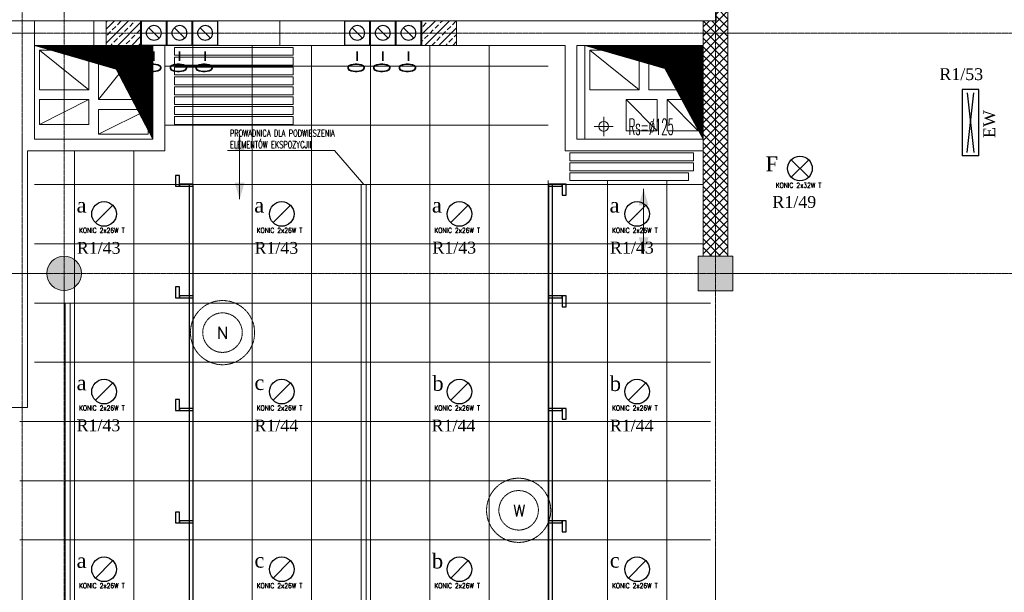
# Model space of a CAD drawing. Header units: centimetres. Extents: x 88729 to 133553, y -16225 to 14174.
# Tile 65 of 231: x 89573 to 90571, y -7633 to -7053. Entities that reach past the tile are written whole.
import ezdxf
from ezdxf.enums import TextEntityAlignment as Align

# ---------------------------------------------------------------- set-up
doc = ezdxf.new("R2010")
doc.units = ezdxf.units.CM
for name, pattern in [('CENTER2', [1.125, 0.75, -0.125, 0.125, -0.125]), ('DOGSL_2', [0.75, 0.5, -0.25]), ('HIDDEN', [0.375, 0.25, -0.125])]:
    doc.linetypes.add(name, pattern=pattern)
for name, color, linetype, lineweight in [('-A-v_wentylacja_nawiew', 1, 'Continuous', 30), ('A-SLUSARKA', 252, 'Continuous', 13), ('B-IWE-KS', 252, 'Continuous', 20), ('E_Istn_pozostaje', 132, 'Continuous', 25), ('rz_zelbet', 252, 'Continuous', 20), ('w-naw-przeryw', 252, 'DOGSL_2', 9), ('w-nawiew-przeryw', 252, 'HIDDEN', 18), ('w-wyw-przeryw', 252, 'DOGSL_2', 9), ('w-wywiew-przeryw', 252, 'HIDDEN', 18)]:
    doc.layers.add(name, color=color, linetype=linetype, lineweight=lineweight)
for name, color, linetype in [('A-OS', 252, 'CENTER2'), ('A-rdzenie zelbetowe', 252, 'Continuous'), ('A-SCIANY', 252, 'Continuous'), ('A-SUFITY', 252, 'Continuous'), ('A-WID', 252, 'Continuous'), ('B-IWE', 252, 'Continuous'), ('B-IWE-KAN', 252, 'Continuous'), ('E_Istn', 170, 'Continuous'), ('E_opisy siły', 5, 'Continuous'), ('E_oswietlenie-opis2', 1, 'Continuous'), ('E_PODKLAD', 7, 'Continuous'), ('E_siła', 5, 'Continuous'), ('klinkier', 252, 'Continuous'), ('mat', 252, 'Continuous'), ('przebicia', 252, 'Continuous'), ('przebicia w scianach', 252, 'HIDDEN'), ('R-MET-IWE', 252, 'Continuous'), ('RLX_L_9242650+6100', 3, 'Continuous'), ('rz_wentylacja', 252, 'Continuous')]:
    doc.layers.add(name, color=color, linetype=linetype)
doc.styles.add('MM_050', font='romans.shx', dxfattribs={"width": 0.8, "height": 16})
doc.styles.add('old', font='BOOKOS.TTF')
doc.styles.add('ROMANS', font='ROMANS.SHX', dxfattribs={"width": 0.6})
doc.styles.get("Standard").update_dxf_attribs({"font": 'txt.shx'})
pattern_1 = [(45, (-34168.379, 15027.049), (-7.0710678, 7.0710678), []), (45, (-34161.308, 15027.049), (-7.0710678, 7.0710678), [5, -2.5])]

# ---------------------------------------------------------------- blocks, each defined once
blk = doc.blocks.new('RLX_9242650+61001')
at = {"ltscale": 0.1}
for p, q in [((-8.84, -8.84), (8.84, 8.84)), ((-0.25, 0), (0, 0)), ((0, -0.25), (0, 0.25)), ((0, 0), (0.25, 0))]:
    blk.add_line(p, q, dxfattribs=at)
blk.add_circle((0, 0), 12.5, dxfattribs=at)
at = {"ltscale": 0.1, "insert": (-25.46, -14.17), "char_height": 5, "width": 53.84, "attachment_point": 1, "style": 'MM_050'}
blk.add_mtext('KONIC 2x26W T', dxfattribs=at)
at = {"ltscale": 0.1, "flags": 9}
blk.add_attdef('RLXLUM', (0, 0), '', height=0.1, dxfattribs=at)
blk = doc.blocks.new('E_opis siły')
at = {"layer": 'E_siła', "linetype": 'Continuous', "ltscale": 0.5, "style": 'old', "flags": 4}
blk.add_attdef('OBWÓD', (0, 0), '', height=12, dxfattribs=at)
blk = doc.blocks.new('E_piktogramowa ex')
at = {"linetype": 'Continuous', "ltscale": 0.5}
for p, q in [((33.5, 8.43), (-33.5, 8.43)), ((-33.5, -8.23), (-33.5, 8.43)), ((30.11, 3.33), (-30.11, -3.33)), ((-30.11, 3.33), (30.11, -3.33)), ((33.5, -8.23), (33.5, 8.43)), ((-33.5, -8.23), (33.5, -8.23))]:
    blk.add_line(p, q, dxfattribs=at)
at = {"linetype": 'Continuous', "ltscale": 0.5, "style": 'old', "flags": 4}
for tag, p in [('ROZDZ.', (-79.2, -25.58)), ('AWARYJNA', (17.54, -24.96))]:
    blk.add_attdef(tag, p, '', height=12, dxfattribs=at)
blk = doc.blocks.new('IWE-KS')
at = {"layer": 'B-IWE-KS'}
for p, q in [((9.75, 0), (-9.75, 0)), ((0, -9.75), (0, 9.75))]:
    blk.add_line(p, q, dxfattribs=at)
blk.add_circle((0, 0), 5, dxfattribs=at)
at = {"layer": 'R-MET-IWE', "oblique": -180, "text_generation_flag": 6, "width": 0.464286}
blk.add_attdef('NR', text='', height=14.07, rotation=180, dxfattribs=at).set_placement((19.95, -0.12), align=Align.MIDDLE)
blk = doc.blocks.new('IWE0W')
at = {"layer": 'B-IWE-KAN'}
blk.add_lwpolyline([(0.854, 0.854, -1), (0.146, 0.146), (0.854, 0.854, 1), (0.146, 0.146)], format="xyb", dxfattribs=at)
blk = doc.blocks.new('IWE0W011')
at = {"layer": 'B-IWE'}
blk.add_lwpolyline([(0, 0), (25, 0), (25, 25), (0, 25), (0, 0)], dxfattribs=at)
at = {"xscale": 15, "yscale": 15, "zscale": 15}
blk.add_blockref('IWE0W', (5, 5), dxfattribs=at)
at = {"layer": 'R-MET-IWE', "width": 0.75}
blk.add_attdef('NR', text='', height=9.5, dxfattribs=at).set_placement((12.5, 37), align=Align.MIDDLE)
blk = doc.blocks.new('A$Ce817dbbb')
at = {"layer": 'klinkier', "lineweight": 9, "ltscale": 0.1}
h = blk.add_hatch(dxfattribs=at)
h.set_pattern_fill('ANSI37', color=252, scale=50, style=0)
h.set_pattern_definition([(45, (-34168.379, 15027.049), (-4.4194174, 4.4194174), []), (135, (-34168.379, 15027.049), (-4.4194174, -4.4194174), [])])
h.paths.add_polyline_path([(-1110.9, -17339.02), (-1122.9, -17339.02), (-1122.9, -17411.01), (-1110.9, -17411.01)])
h.paths.add_polyline_path([(-1110.9, -17411.01), (-1122.9, -17411.01), (-1122.9, -17519.02), (-1123.4, -17519.02), (-1123.4, -17531.52), (-1110.9, -17531.52)])
h.paths.add_polyline_path([(-1123.4, -17757.52), (-1110.9, -17757.52), (-1110.9, -17531.52), (-1123.4, -17531.52)])
h.paths.add_polyline_path([(-1123.4, -17531.52), (-1123.4, -17519.02), (-1135.9, -17519.02), (-1135.9, -17531.52)])
h.paths.add_polyline_path([(-1135.9, -17544.02), (-1135.9, -17639.02), (-1135.9, -17651.02), (-1135.9, -17757.52), (-1123.4, -17757.52), (-1123.4, -17531.52), (-1135.9, -17531.52)])
at = {"layer": 'przebicia', "lineweight": 9, "ltscale": 0.1}
h = blk.add_hatch(dxfattribs=at)
h.set_pattern_fill('ANSI31', color=252, angle=180, style=0)
h.set_pattern_definition([(225, (30661.58623, -50210.08298), (0.08838834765, -0.08838834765), [])])
h.paths.add_polyline_path([(-1693.4, -17544.02), (-1723.4, -17544.02), (-1723.4, -17559.02), (-1698.4, -17559.02), (-1698.4, -17584.02), (-1722.28, -17584.02), (-1717.03, -17594.02), (-1698.4, -17594.02), (-1698.4, -17629.5), (-1693.4, -17639.02)])
h.paths.add_polyline_path([(-1698.4, -17629.5), (-1698.4, -17594.02), (-1717.03, -17594.02)], flags=17)
h.paths.add_polyline_path([(-1723.4, -17571.52), (-1723.4, -17581.89), (-1722.28, -17584.02), (-1698.4, -17584.02), (-1698.4, -17559.02)], flags=17)
h.paths.add_polyline_path([(-1723.4, -17559.02), (-1723.4, -17571.52), (-1698.4, -17559.02)], flags=16)
h.paths.add_polyline_path([(-1730.6, -17568.18), (-1727.71, -17573.68), (-1723.4, -17571.52), (-1723.4, -17559.02), (-1748.4, -17559.02), (-1748.4, -17562.99)])
h.paths.add_polyline_path([(-1723.4, -17571.52), (-1727.71, -17573.68), (-1723.4, -17581.89)])
h.paths.add_polyline_path([(-1723.4, -17559.02), (-1723.4, -17544.02), (-1813.4, -17544.02), (-1796.26, -17549.02), (-1758.4, -17549.02), (-1758.4, -17560.07), (-1748.4, -17562.99), (-1748.4, -17559.02)])
h.paths.add_polyline_path([(-1772.35, -17556), (-1758.4, -17560.07), (-1758.4, -17549.02)], flags=17)
h.paths.add_polyline_path([(-1796.26, -17549.02), (-1772.35, -17556), (-1758.4, -17549.02)], flags=17)
h = blk.add_hatch(dxfattribs=at)
h.set_pattern_fill('ANSI31', color=252, style=0)
h.set_pattern_definition([(45, (-34168.37869, 15027.04916), (-0.08838834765, 0.08838834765), [])])
h.paths.add_polyline_path([(-1200.9, -17559.91), (-1200.9, -17549.02), (-1238.59, -17549.02)], flags=17)
h.paths.add_polyline_path([(-1255.9, -17544.02), (-1238.59, -17549.02), (-1200.9, -17549.02), (-1200.9, -17559.91), (-1190.9, -17562.8), (-1190.9, -17549.02), (-1140.9, -17549.02), (-1140.9, -17589.02), (-1163.05, -17589.02), (-1157.62, -17599.02), (-1140.9, -17599.02), (-1140.9, -17629.81), (-1135.9, -17639.02), (-1135.9, -17544.02)])
h.paths.add_polyline_path([(-1174.76, -17567.46), (-1163.05, -17589.02), (-1140.9, -17589.02), (-1190.9, -17549.02), (-1190.9, -17562.8)], flags=17)
h.paths.add_polyline_path([(-1140.9, -17589.02), (-1140.9, -17549.02), (-1190.9, -17549.02)], flags=16)
h.paths.add_polyline_path([(-1157.62, -17599.02), (-1140.9, -17629.81), (-1140.9, -17599.02)], flags=17)
at = {"layer": 'rz_zelbet', "lineweight": 9, "ltscale": 0.1}
h = blk.add_hatch(dxfattribs=at)
h.set_pattern_fill('ANSI33', color=252, scale=40, style=0)
h.set_pattern_definition(pattern_1)
h.paths.add_polyline_path([(-2060.9, -17519.02), (-2025.9, -17519.02), (-2025.9, -17544.02), (-2060.9, -17544.02)])
h.paths.add_polyline_path([(-1740.9, -17519.02), (-1705.9, -17519.02), (-1705.9, -17544.02), (-1740.9, -17544.02)])
h.paths.add_polyline_path([(-1420.9, -17519.02), (-1385.9, -17519.02), (-1385.9, -17544.02), (-1420.9, -17544.02)])
h = blk.add_hatch(dxfattribs=at)
h.set_pattern_fill('ANSI33', color=252, scale=40, style=0)
h.set_pattern_definition(pattern_1)
edge = h.paths.add_edge_path()
edge.add_arc((-1783.4, -17775.02), 17.5, 0, 360)
edge = h.paths.add_edge_path()
edge.add_arc((-1783.4, -18285.02), 17.5, 0, 360)
edge = h.paths.add_edge_path()
edge.add_arc((-1783.4, -18795.02), 17.5, 0, 360)
h = blk.add_hatch(dxfattribs=at)
h.set_pattern_fill('ANSI33', color=252, scale=40, style=0)
h.set_pattern_definition(pattern_1)
h.paths.add_polyline_path([(-1140.9, -18267.52), (-1105.9, -18267.52), (-1105.9, -18302.52), (-1140.9, -18302.52)])
h.paths.add_polyline_path([(-1140.9, -18777.52), (-1105.9, -18777.52), (-1105.9, -18812.52), (-1140.9, -18812.52)])
h.paths.add_polyline_path([(-1140.9, -17757.52), (-1105.9, -17757.52), (-1105.9, -17792.52), (-1140.9, -17792.52)])
at = {"layer": '-A-v_wentylacja_nawiew', "color": 8, "lineweight": 0}
blk.add_lwpolyline([(-1617.72, -17650.42), (-1509.38, -17650.42), (-1479.9, -17685.02)], dxfattribs=at)
at = {"layer": 'A-OS', "color": 252, "lineweight": 9, "ltscale": 2}
for p, q in [((-1825.9, -16367.78), (-1825.9, -20253.78)), ((-1123.4, -16367.78), (-1123.4, -20253.78)), ((-1783.4, -16389.57), (-1783.4, -20214.8)), ((-2608.23, -17531.52), (3323.95, -17531.52)), ((-2608.23, -17775.02), (3323.95, -17775.02))]:
    blk.add_line(p, q, dxfattribs=at)
at = {"layer": 'A-rdzenie zelbetowe', "color": 252, "lineweight": 9, "ltscale": 0.1}
for points in [[(-1740.9, -17519.02), (-1705.9, -17519.02), (-1705.9, -17544.02), (-1740.9, -17544.02)], [(-1420.9, -17519.02), (-1385.9, -17519.02), (-1385.9, -17544.02), (-1420.9, -17544.02)], [(-1140.9, -17757.52), (-1105.9, -17757.52), (-1105.9, -17792.52), (-1140.9, -17792.52)]]:
    blk.add_lwpolyline(points, close=True, dxfattribs=at)
at = {"layer": 'A-SCIANY', "color": 252, "lineweight": 9, "ltscale": 3}
for p, q in [((-1110.9, -17339.02), (-1110.9, -17757.52)), ((-1813.4, -17544.02), (-1693.4, -17544.02)), ((-1813.4, -17639.02), (-1813.4, -17544.02)), ((-1681.4, -17544.02), (-1275.9, -17544.02)), ((-1275.9, -17651.02), (-1275.9, -17544.02)), ((-1263.9, -17639.02), (-1263.9, -17544.02)), ((-1263.9, -17544.02), (-1135.9, -17544.02)), ((-1135.9, -17639.02), (-1135.9, -17544.02)), ((-1135.9, -17639.02), (-1135.9, -17544.02)), ((-1263.9, -17639.02), (-1135.9, -17639.02)), ((-1820.4, -17911.02), (-1820.4, -17651.02)), ((-1275.9, -17651.02), (-1135.9, -17651.02)), ((-1135.9, -17757.52), (-1135.9, -17651.02)), ((-1828.4, -17911.02), (-1820.4, -17911.02))]:
    blk.add_line(p, q, dxfattribs=at)
for points in [[(-1681.4, -17544.02), (-1681.4, -17651.02), (-1820.4, -17651.02)], [(-1693.4, -17544.02), (-1693.4, -17639.02), (-1813.4, -17639.02)], [(-1110.9, -17757.52), (-1105.9, -17757.52), (-1105.9, -17792.52), (-1140.9, -17792.52), (-1140.9, -17757.52), (-1135.9, -17757.52)]]:
    blk.add_lwpolyline(points, dxfattribs=at)
blk.add_circle((-1783.4, -17775.02), 17.5, dxfattribs=at)
at = {"layer": 'A-SLUSARKA', "color": 252, "lineweight": 9}
blk.add_line((-1838.4, -17911.02), (-1828.4, -17911.02), dxfattribs=at)
at = {"layer": 'A-SUFITY', "color": 252, "lineweight": 9, "ltscale": 0.1}
for p, q in [((-1652.9, -17544.02), (-1652.9, -18872.52)), ((-1592.9, -17544.02), (-1592.9, -18872.52)), ((-1532.9, -17544.02), (-1532.9, -18872.52)), ((-1472.9, -17544.02), (-1472.9, -18872.52)), ((-1412.9, -17544.02), (-1412.9, -18872.52)), ((-1352.9, -17544.02), (-1352.9, -18872.52)), ((-1292.9, -17565.02), (-1681.4, -17565.02)), ((-1292.9, -17625.02), (-1681.4, -17625.02)), ((-1772.9, -17651.02), (-1772.9, -18872.52)), ((-1712.9, -17651.02), (-1712.9, -18872.52)), ((-1135.9, -17685.02), (-1813.4, -17685.02)), ((-1292.9, -17681.02), (-1292.9, -18842.52)), ((-1232.9, -17681.02), (-1232.9, -18842.52)), ((-1172.9, -17681.02), (-1172.9, -18842.52)), ((-1135.9, -17745.02), (-1813.4, -17745.02)), ((-1128.4, -17805.02), (-1813.4, -17805.02)), ((-1128.4, -17865.02), (-1813.4, -17865.02)), ((-1128.4, -17865.02), (-1813.4, -17865.02)), ((-1128.4, -17925.02), (-1828.4, -17925.02)), ((-1128.4, -17985.02), (-1828.4, -17985.02)), ((-1128.4, -18045.02), (-1828.4, -18045.02))]:
    blk.add_line(p, q, dxfattribs=at)
at = {"layer": 'A-SUFITY', "lineweight": 0, "ltscale": 0.1}
blk.add_line((-1292.9, -17681.02), (-1292.9, -18842.52), dxfattribs=at)
at = {"layer": 'A-SUFITY', "color": 252, "lineweight": 9, "ltscale": 0.1}
for points in [[(-1479.9, -18705.02), (-1477.4, -18705.02), (-1477.4, -17685.02), (-1482.4, -17685.02), (-1482.4, -18705.02), (-1479.9, -18705.02)], [(-1779.9, -18225.02), (-1777.4, -18225.02), (-1777.4, -17805.02), (-1782.4, -17805.02), (-1782.4, -18225.02), (-1779.9, -18225.02)]]:
    blk.add_lwpolyline(points, dxfattribs=at)
at = {"layer": 'A-WID', "color": 252, "lineweight": 9}
for p, q in [((-1255.9, -17639.02), (-1255.9, -17544.02)), ((-1808.4, -17549.02), (-1758.4, -17589.02)), ((-1748.4, -17599.02), (-1708.4, -17549.02)), ((-1250.9, -17549.02), (-1200.9, -17589.02)), ((-1190.9, -17549.02), (-1140.9, -17589.02)), ((-1758.4, -17599.02), (-1808.4, -17624.02)), ((-1213.9, -17599.02), (-1182.4, -17630.52)), ((-1172.4, -17599.02), (-1140.9, -17630.52)), ((-1698.4, -17609.02), (-1748.4, -17634.02))]:
    blk.add_line(p, q, dxfattribs=at)
for points in [[(-1671.4, -17554.02), (-1551.4, -17554.02), (-1551.4, -17546.02), (-1671.4, -17546.02)], [(-1808.4, -17589.02), (-1758.4, -17589.02), (-1758.4, -17549.02), (-1808.4, -17549.02)], [(-1708.4, -17599.02), (-1708.4, -17549.02), (-1748.4, -17549.02), (-1748.4, -17599.02)], [(-1671.4, -17564.02), (-1551.4, -17564.02), (-1551.4, -17556.02), (-1671.4, -17556.02)], [(-1250.9, -17589.02), (-1200.9, -17589.02), (-1200.9, -17549.02), (-1250.9, -17549.02)], [(-1190.9, -17589.02), (-1140.9, -17589.02), (-1140.9, -17549.02), (-1190.9, -17549.02)], [(-1671.4, -17574.02), (-1551.4, -17574.02), (-1551.4, -17566.02), (-1671.4, -17566.02)], [(-1671.4, -17584.02), (-1551.4, -17584.02), (-1551.4, -17576.02), (-1671.4, -17576.02)], [(-1671.4, -17594.02), (-1551.4, -17594.02), (-1551.4, -17586.02), (-1671.4, -17586.02)], [(-1671.4, -17604.02), (-1551.4, -17604.02), (-1551.4, -17596.02), (-1671.4, -17596.02)], [(-1758.4, -17599.02), (-1808.4, -17599.02), (-1808.4, -17624.02), (-1758.4, -17624.02)], [(-1671.4, -17614.02), (-1551.4, -17614.02), (-1551.4, -17606.02), (-1671.4, -17606.02)], [(-1213.9, -17599.02), (-1213.9, -17630.52), (-1182.4, -17630.52), (-1182.4, -17599.02)], [(-1172.4, -17599.02), (-1172.4, -17630.52), (-1140.9, -17630.52), (-1140.9, -17599.02)], [(-1698.4, -17609.02), (-1748.4, -17609.02), (-1748.4, -17634.02), (-1698.4, -17634.02)], [(-1671.4, -17624.02), (-1551.4, -17624.02), (-1551.4, -17616.02), (-1671.4, -17616.02)], [(-1270.9, -17661.02), (-1145.9, -17661.02), (-1145.9, -17653.02), (-1270.9, -17653.02)], [(-1270.9, -17671.02), (-1145.9, -17671.02), (-1145.9, -17663.02), (-1270.9, -17663.02)], [(-1270.9, -17681.02), (-1150.9, -17681.02), (-1150.9, -17673.02), (-1270.9, -17673.02)]]:
    blk.add_lwpolyline(points, close=True, dxfattribs=at)
for points in [[(-1605.59, -17634.09, 0, 0, 0), (-1605.59, -17634.09, 0, 10, 0), (-1605.59, -17650.84, 10, 10, 0)], [(-1605.59, -17699.97, 0, 0, 0), (-1605.59, -17699.97, 0, 10, 0), (-1605.59, -17683.22, 10, 10, 0)], [(-1196.23, -17689.33, 0, 0, 0), (-1196.23, -17689.33, 0, 10, 0), (-1196.23, -17706.08, 10, 10, 0)], [(-1196.23, -17755.21, 0, 0, 0), (-1196.23, -17755.21, 0, 10, 0), (-1196.23, -17738.47, 10, 10, 0)]]:
    blk.add_lwpolyline(points, format="xyseb", dxfattribs=at)
for points in [[(-1605.59, -17634.09), (-1605.59, -17699.97)], [(-1196.23, -17689.33), (-1196.23, -17755.21)]]:
    blk.add_lwpolyline(points, dxfattribs=at)
at = {"layer": 'mat', "color": 252, "lineweight": 9}
for q in [(-1122.9, -17339.02), (-2310.9, -17519.02)]:
    blk.add_line((-1122.9, -17519.02), q, dxfattribs=at)
at = {"layer": 'mat', "color": 252, "lineweight": 9, "ltscale": 0.1}
for p, q in [((-1135.9, -17544.02), (-1135.9, -17519.02)), ((-1135.9, -17651.02), (-1135.9, -17639.02))]:
    blk.add_line(p, q, dxfattribs=at)
at = {"layer": 'przebicia', "color": 252, "lineweight": 9, "ltscale": 0.1}
for points in [[(-1693.4, -17639.02), (-1730.6, -17568.18), (-1813.4, -17544.02)], [(-1255.9, -17544.02), (-1174.76, -17567.46), (-1135.9, -17639.02)]]:
    blk.add_lwpolyline(points, dxfattribs=at)
at = {"layer": 'przebicia w scianach', "color": 252, "lineweight": 9, "ltscale": 0.5}
for p, q in [((-1813.4, -17544.02), (-1813.4, -17519.02)), ((-1753.4, -17544.02), (-1753.4, -17519.02)), ((-1627.9, -17544.02), (-1627.9, -17519.02)), ((-1564.9, -17544.02), (-1564.9, -17519.02))]:
    blk.add_line(p, q, dxfattribs=at)
at = {"layer": 'w-nawiew-przeryw', "color": 252, "lineweight": 9, "ltscale": 0.7}
for radius in [32.5, 20]:
    blk.add_circle((-1622.9, -17835.02), radius, dxfattribs=at)
at = {"layer": 'w-wywiew-przeryw', "color": 252, "lineweight": 9, "ltscale": 0.7}
for radius in [32.5, 20]:
    blk.add_circle((-1322.9, -18015.02), radius, dxfattribs=at)
at = {"layer": 'R-MET-IWE', "color": 252, "lineweight": 9}
ref = blk.add_blockref('IWE-KS', (-1236.73, -17626.11), dxfattribs=dict(at, zscale=1.25))
ref.add_attrib('NR', 'Rs=%%c125', dxfattribs={"height": 16, "rotation": 180, "text_generation_flag": 6, "width": 0.464286}).set_placement((-1188.51, -17626.52), align=Align.MIDDLE)
at = {"layer": 'rz_wentylacja', "color": 252, "lineweight": 9}
ref = blk.add_blockref('IWE0W011', (-1704.9, -17519.02), dxfattribs=dict(at, xscale=-1, rotation=180))
ref.add_attrib('NR', '0-', (-1685.54, -17571.9), dxfattribs={"layer": 'R-MET-IWE', "height": 16, "rotation": 90, "width": 0.75})
ref = blk.add_blockref('IWE0W011', (-1678.9, -17519.02), dxfattribs=dict(at, xscale=-1, rotation=180))
ref.add_attrib('NR', '0-', (-1659.54, -17571.9), dxfattribs={"layer": 'R-MET-IWE', "height": 16, "rotation": 90, "width": 0.75})
ref = blk.add_blockref('IWE0W011', (-1652.9, -17519.02), dxfattribs=dict(at, xscale=-1, rotation=180))
ref.add_attrib('NR', '0-', (-1633.54, -17571.9), dxfattribs={"layer": 'R-MET-IWE', "height": 16, "rotation": 90, "width": 0.75})
ref = blk.add_blockref('IWE0W011', (-1498.9, -17519.02), dxfattribs=dict(at, xscale=-1, rotation=180))
ref.add_attrib('NR', '0-', (-1479.54, -17571.9), dxfattribs={"layer": 'R-MET-IWE', "height": 16, "rotation": 90, "width": 0.75})
ref = blk.add_blockref('IWE0W011', (-1472.9, -17519.02), dxfattribs=dict(at, xscale=-1, rotation=180))
ref.add_attrib('NR', '0-', (-1453.54, -17571.9), dxfattribs={"layer": 'R-MET-IWE', "height": 16, "rotation": 90, "width": 0.75})
ref = blk.add_blockref('IWE0W011', (-1446.9, -17519.02), dxfattribs=dict(at, xscale=-1, rotation=180))
ref.add_attrib('NR', '0-', (-1427.54, -17571.9), dxfattribs={"layer": 'R-MET-IWE', "height": 16, "rotation": 90, "width": 0.75})
at = {"layer": '-A-v_wentylacja_nawiew', "color": 8, "lineweight": 0, "insert": (-1615.41, -17629.47), "char_height": 7, "attachment_point": 1, "style": 'ROMANS'}
blk.add_mtext('PROWADNICA DLA PODWIESZENIA\\PELEMENTÓW EKSPOZYCJII', dxfattribs=at)
at = {"layer": 'R-MET-IWE', "color": 252, "lineweight": 9, "width": 0.75}
for tag, rotation, p in [('0-', 90, (-1139.05, -4143.61)), ('0-', 90, (-1113.05, -4143.61)), ('0-', 90, (-1087.05, -4143.61)), ('2-', 90, (-796.05, -4143.61)), ('2-', 90, (-505.05, -4143.61)), ('0-', 90, (-480.05, -4143.61)), ('0-', 90, (-456.05, -4143.61)), ('2-', 90, (-166.05, -4143.61)), ('2-', 90, (-625.66, -4833.61)), ('2-', 90, (-599.66, -4833.61)), ('2-', 90, (-573.66, -4833.61)), ('0-', 180, (-2169.64, -4848.47)), ('0-', 180, (-2169.64, -4873.47)), ('0-', 180, (-2169.64, -4899.47)), ('-2', 90, (-1661.47, -4961.65)), ('-2', 90, (-1636.47, -4961.65)), ('0-', 270, (-1489.78, -4968.06)), ('0-', 270, (-1464.78, -4968.06)), ('0-', 270, (-1439.78, -4968.06)), ('0-', 270, (-1364.78, -4968.06)), ('0-', 270, (-1339.78, -4968.06)), ('0-', 270, (-1314.78, -4968.06)), ('0-', 270, (328.22, -4968.06)), ('0-', 270, (354.22, -4968.06)), ('0-', 270, (1256.22, -4968.06)), ('0-', 270, (1282.22, -4968.06)), ('0-', 90, (-513.05, -5496.61)), ('0-', 90, (-487.05, -5496.61)), ('K.S.-', 90, (-487.05, -5766.11)), ('0-', 90, (-513.05, -5766.11)), ('1-', 90, (-539.05, -6114.61)), ('0-', 90, (-513.05, -6114.61)), ('0-', 90, (-487.05, -6114.61)), ('0-', 90, (301.95, -6545.61)), ('0-', 90, (327.95, -6545.61)), ('0-', 90, (353.95, -6545.61)), ('0-', 90, (416.11, -6545.61)), ('0-', 90, (1255.95, -6545.61)), ('0-', 90, (1281.95, -6545.61)), ('1-', 90, (2382.95, -6845.61)), ('1-', 90, (2408.95, -6845.61)), ('1-', 90, (2434.95, -6845.61)), ('1-', 90, (2827.95, -6845.61)), ('1-', 90, (2853.95, -6845.61)), ('1-', 90, (2879.95, -6845.61)), ('<-2', 90, (-910.64, -10482.41)), ('2->', 90, (-718.15, -10854.38)), ('2->', 90, (-692.15, -10854.38)), ('2->', 90, (-744.15, -10870.8)), ('-0', 90, (-186.09, -12450.12)), ('1-', 90, (2264.47, -12866.38)), ('1-', 90, (2290.47, -12866.38)), ('1-', 90, (2316.47, -12866.38)), ('1-', 90, (2709.47, -12866.38)), ('1-', 90, (2735.47, -12866.38)), ('1-', 90, (2761.47, -12866.38)), ('<-KL', 90, (-700.01, -16780.91)), ('-0', 90, (-179.94, -18957.53)), ('0->', 90, (-1257.53, -23179.05)), ('0->', 90, (-1231.53, -23179.05)), ('0->', 90, (-1205.53, -23179.05)), ('0->', 90, (-600.53, -23179.05)), ('0->', 90, (-574.53, -23179.05)), ('0->', 90, (-1692.53, -24074.05)), ('0->', 90, (-1666.53, -24074.05)), ('0->', 90, (-1640.53, -24074.05)), ('0->', 90, (-1486.53, -24074.05)), ('0->', 90, (-1460.53, -24074.05)), ('0->', 90, (-1434.53, -24074.05)), ('<-0', 90, (-499.82, -24383.56)), ('<-0', 90, (-298.11, -24383.56)), ('<-0', 180, (-587.12, -25088.86)), ('<-0', 270, (-496.63, -25202.68)), ('<-0', 180, (-1353.25, -25419.36)), ('<-0', 180, (-1187.25, -25444.1)), ('<-0', 90, (-179.61, -25454.22)), ('<-0', 90, (-69.59, -26375.36)), ('<-0', 90, (-43.59, -26375.36))]:
    blk.add_attdef(tag, text='', height=17, rotation=rotation, dxfattribs=at).set_placement(p, align=Align.MIDDLE)
for tag, p in [('2-', (1424.81, -4179.2)), ('2-', (1424.81, -4205.2)), ('K.S.-', (-76.89, -4264.2)), ('KL-', (-613.13, -4292.18)), ('1-', (-613.13, -4312.18)), ('1-', (-613.13, -4332.18)), ('K.S.-', (1414.13, -4333.66)), ('0-', (-70.19, -4341.2)), ('0-', (469.81, -4341.2)), ('1-', (-613.13, -4352.18)), ('0-', (-70.19, -4367.2)), ('1-', (469.81, -4367.2)), ('0-', (1099.81, -4368.2)), ('0-', (1424.81, -4361.2)), ('2-', (1424.81, -4387.2)), ('1-', (-70.19, -4393.2)), ('1-', (469.81, -4393.2)), ('1-', (1099.81, -4394.2)), ('2-', (-70.19, -4419.2)), ('2-', (1424.81, -4413.2)), ('2-', (1099.81, -4420.2)), ('K.S.-', (-76.89, -4445.2)), ('2-', (469.81, -4444.2)), ('2-', (1099.81, -4446.2)), ('2-', (469.81, -4470.2)), ('2-', (-825.19, -4496.2)), ('2-', (-825.19, -4522.2)), ('2-', (-70.19, -4574.2)), ('2-', (-70.19, -4600.2)), ('K.S.-', (1089.13, -4600.66)), ('2-', (1099.81, -4653.2)), ('2-', (-70.19, -4669.2)), ('2-', (1099.81, -4679.2)), ('1-', (-70.19, -4695.2)), ('-1', (1806.78, -4690.78)), ('2-', (1099.81, -4705.2)), ('-1', (1806.78, -4716.3)), ('K.S.-', (-73.2, -4721.2)), ('FR-', (-70.19, -4747.2)), ('-1', (1806.78, -4743.07)), ('0-', (-1066.19, -6382.7)), ('0-', (-1066.19, -6408.7)), ('2-', (1729.81, -6586.2)), ('2-', (1729.81, -6612.2)), ('2-', (1729.81, -6638.2)), ('2-', (1729.81, -6664.2)), ('K.S.-', (469.81, -6788.2)), ('1-', (-962.19, -6915.2)), ('1-', (-460.19, -6923.2)), ('1-', (469.81, -6923.2)), ('2-', (1729.81, -6923.2)), ('1-', (-460.19, -6949.2)), ('1-', (469.81, -6949.2)), ('2-', (1729.81, -6949.2)), ('K.S.-', (2901.81, -6960.2)), ('2-', (1729.81, -6975.2)), ('2-', (1729.81, -7001.2)), ('2-', (-460.19, -7026.2)), ('0-', (469.81, -7026.2)), ('2-', (-460.19, -7052.2)), ('0-', (469.81, -7052.2)), ('2-', (-460.19, -7078.2)), ('2-', (469.81, -7078.2)), ('1-', (2901.81, -7088.2)), ('2-', (469.81, -7104.2)), ('1-', (2901.81, -7114.2)), ('0-', (1729.81, -7131.2)), ('2-', (-460.19, -7141.2)), ('0-', (1729.81, -7157.2)), ('2-', (-460.19, -7167.2)), ('2-', (469.81, -7181.2)), ('2-', (1729.81, -7183.2)), ('0-', (-460.19, -7193.2)), ('2-', (469.81, -7207.2)), ('2-', (1729.81, -7209.2)), ('K.S.-', (-470.87, -7217.66)), ('2-', (469.81, -7233.2)), ('2-', (1729.81, -7235.2)), ('1-', (-460.19, -7245.2)), ('2-', (469.81, -7259.2)), ('2-', (1729.81, -7261.2)), ('2-', (1729.81, -7287.2)), ('2-', (-460.19, -7297.2)), ('2->', (-943.67, -10542.97)), ('-1', (1688.29, -10711.55)), ('-1', (1688.29, -10737.55)), ('-1', (1688.29, -10763.55)), ('<-2', (1685.55, -12605.39)), ('2->', (1611.33, -12636.47)), ('2->', (1611.33, -12658.97)), ('2->', (1590.77, -12684.97)), ('K.S.-', (2783.33, -12980.97)), ('2->', (-578.67, -13046.97)), ('2->', (-578.67, -13072.97)), ('<-2', (-476.88, -13105.94)), ('1-', (2783.33, -13108.97)), ('1-', (2783.33, -13134.97)), ('<-1', (-610.79, -16857.83)), ('<-1', (-610.79, -16877.83)), ('<-1', (1688.29, -17218.96)), ('<-1', (1688.29, -17244.96)), ('<-1', (1688.29, -17270.96)), ('<-1', (-478.91, -18553.43)), ('<-0', (-2287.98, -23879.57)), ('<-0', (-2287.98, -23905.57)), ('<-0', (-2287.98, -23931.57)), ('<-0', (-343.08, -24738.18)), ('<-0', (-478.91, -25059.68))]:
    blk.add_attdef(tag, text='', height=17, dxfattribs=at).set_placement(p, align=Align.MIDDLE)
at = {"layer": 'w-naw-przeryw', "color": 252, "lineweight": 9, "ltscale": 0.5, "insert": (-1628.55, -17829.32), "char_height": 12, "width": 762.0857, "attachment_point": 1}
blk.add_mtext('{\\Fromans.shx|c238;N}', dxfattribs=at)
at = {"layer": 'w-wyw-przeryw', "color": 252, "lineweight": 9, "ltscale": 0.5, "insert": (-1328.55, -18009.32), "char_height": 12, "width": 762.0857, "attachment_point": 1}
blk.add_mtext('{\\Fromans.shx|c238;W}', dxfattribs=at)

msp = doc.modelspace()

# ---------------------------------------------------------------- linework, layer by layer
at = {"layer": 'E_Istn', "ltscale": 0.1}
for p, q in [((90355.14, -7212.21, 350), (90372.81, -7194.54, 350)), ((90355.14, -7194.54, 350), (90372.81, -7212.21, 350)), ((90363.73, -7203.37, 350), (90363.98, -7203.37, 350)), ((90363.98, -7203.62, 350), (90363.98, -7203.12, 350)), ((90363.98, -7203.37, 350), (90364.23, -7203.37, 350))]:
    msp.add_line(p, q, dxfattribs=at)
at = {"layer": 'E_Istn', "elevation": 350}
for points in [[(89731.23, -7221.37), (89735.23, -7221.37), (89735.23, -7210.37), (89731.23, -7210.37)], [(89735.23, -7221.37), (89749.23, -7221.37), (89749.23, -7219.37), (89735.23, -7219.37)], [(90123.23, -7219.37), (90109.23, -7219.37), (90109.23, -7221.37), (90123.23, -7221.37)], [(90127.23, -7219.37), (90123.23, -7219.37), (90123.23, -7230.37), (90127.23, -7230.37)], [(89731.23, -7334.37), (89735.23, -7334.37), (89735.23, -7323.37), (89731.23, -7323.37)], [(89735.23, -7334.37), (89749.23, -7334.37), (89749.23, -7332.37), (89735.23, -7332.37)], [(90123.23, -7332.37), (90109.23, -7332.37), (90109.23, -7334.37), (90123.23, -7334.37)], [(90127.23, -7332.37), (90123.23, -7332.37), (90123.23, -7343.37), (90127.23, -7343.37)], [(89731.23, -7448.37), (89735.23, -7448.37), (89735.23, -7437.37), (89731.23, -7437.37)], [(89735.23, -7448.37), (89749.23, -7448.37), (89749.23, -7446.37), (89735.23, -7446.37)], [(90123.23, -7446.37), (90109.23, -7446.37), (90109.23, -7448.37), (90123.23, -7448.37)], [(90127.23, -7446.37), (90123.23, -7446.37), (90123.23, -7457.37), (90127.23, -7457.37)], [(89731.23, -7562.37), (89735.23, -7562.37), (89735.23, -7551.37), (89731.23, -7551.37)], [(89735.23, -7562.37), (89749.23, -7562.37), (89749.23, -7560.37), (89735.23, -7560.37)], [(90123.23, -7560.37), (90109.23, -7560.37), (90109.23, -7562.37), (90123.23, -7562.37)], [(90127.23, -7560.37), (90123.23, -7560.37), (90123.23, -7571.37), (90127.23, -7571.37)]]:
    msp.add_lwpolyline(points, close=True, dxfattribs=at)
at = {"layer": 'E_Istn', "ltscale": 0.1}
msp.add_circle((90363.98, -7203.37, 350), 12.5, dxfattribs=at)
at = {"layer": 'E_Istn_pozostaje', "elevation": 350}
for points in [[(89745.23, -8359.37), (89749.23, -8359.37), (89749.23, -7219.37), (89745.23, -7219.37)], [(90113.23, -7219.37), (90109.23, -7219.37), (90109.23, -8359.37), (90113.23, -8359.37)]]:
    msp.add_lwpolyline(points, close=True, dxfattribs=at)

# ---------------------------------------------------------------- block references
at = {"layer": 'E_Istn', "linetype": 'Continuous'}
ref = msp.add_blockref('E_piktogramowa ex', (90536.82, -7156.92), dxfattribs=dict(at, rotation=90))
ref.add_attrib('AWARYJNA', 'EW', (90561.79, -7172.41), dxfattribs={"layer": 'E_oswietlenie-opis2', "color": 0, "linetype": 'Continuous', "ltscale": 0.5, "height": 12, "rotation": 90, "style": 'old'})
at = {"layer": 'E_Istn'}
for p in [(89658.98, -7249.37, 350), (89838.98, -7249.37, 350), (90018.98, -7249.37, 350), (90198.98, -7249.37, 350), (89658.98, -7429.37, 350), (89838.98, -7429.37, 350), (90018.98, -7429.37, 350), (90198.98, -7429.37, 350), (89658.98, -7609.37, 350), (89838.98, -7609.37, 350), (90018.98, -7609.37, 350), (90198.98, -7609.37, 350)]:
    msp.add_blockref('RLX_9242650+61001', p, dxfattribs=at)
at = {"layer": 'E_opisy siły', "linetype": 'Continuous'}
ref = msp.add_blockref('E_opis siły', (90565.71, -7113.78), dxfattribs=dict(at, xscale=-1))
ref.add_attrib('OBWÓD', 'R1/53', (90505.29, -7113.78), dxfattribs={"color": 3, "linetype": 'Continuous', "ltscale": 0.5, "height": 12, "style": 'old'})
ref = msp.add_blockref('E_opis siły', (90396.53, -7243.26, -350), dxfattribs=dict(at, xscale=-1))
ref.add_attrib('OBWÓD', 'R1/49', (90336.11, -7243.26, -350), dxfattribs={"color": 3, "linetype": 'Continuous', "ltscale": 0.5, "height": 12, "style": 'old'})
ref = msp.add_blockref('E_opis siły', (89691.78, -7289.76, -350), dxfattribs=dict(at, xscale=-1))
ref.add_attrib('OBWÓD', 'R1/43', (89631.36, -7289.76, -350), dxfattribs={"color": 3, "linetype": 'Continuous', "ltscale": 0.5, "height": 12, "style": 'old'})
ref = msp.add_blockref('E_opis siły', (89871.78, -7289.76, -350), dxfattribs=dict(at, xscale=-1))
ref.add_attrib('OBWÓD', 'R1/43', (89811.36, -7289.76, -350), dxfattribs={"color": 3, "linetype": 'Continuous', "ltscale": 0.5, "height": 12, "style": 'old'})
ref = msp.add_blockref('E_opis siły', (90052.03, -7289.51, -350), dxfattribs=dict(at, xscale=-1))
ref.add_attrib('OBWÓD', 'R1/43', (89991.61, -7289.51, -350), dxfattribs={"color": 3, "linetype": 'Continuous', "ltscale": 0.5, "height": 12, "style": 'old'})
ref = msp.add_blockref('E_opis siły', (90232.03, -7289.51, -350), dxfattribs=dict(at, xscale=-1))
ref.add_attrib('OBWÓD', 'R1/43', (90171.61, -7289.51, -350), dxfattribs={"color": 3, "linetype": 'Continuous', "ltscale": 0.5, "height": 12, "style": 'old'})
ref = msp.add_blockref('E_opis siły', (89691.53, -7469.51, -350), dxfattribs=dict(at, xscale=-1))
ref.add_attrib('OBWÓD', 'R1/43', (89631.11, -7469.51, -350), dxfattribs={"color": 3, "linetype": 'Continuous', "ltscale": 0.5, "height": 12, "style": 'old'})
ref = msp.add_blockref('E_opis siły', (89871.78, -7469.76, -350), dxfattribs=dict(at, xscale=-1))
ref.add_attrib('OBWÓD', 'R1/44', (89811.36, -7469.76, -350), dxfattribs={"color": 3, "linetype": 'Continuous', "ltscale": 0.5, "height": 12, "style": 'old'})
ref = msp.add_blockref('E_opis siły', (90051.28, -7469.76, -350), dxfattribs=dict(at, xscale=-1))
ref.add_attrib('OBWÓD', 'R1/44', (89990.86, -7469.76, -350), dxfattribs={"color": 3, "linetype": 'Continuous', "ltscale": 0.5, "height": 12, "style": 'old'})
ref = msp.add_blockref('E_opis siły', (90231.78, -7469.76, -350), dxfattribs=dict(at, xscale=-1))
ref.add_attrib('OBWÓD', 'R1/44', (90171.36, -7469.76, -350), dxfattribs={"color": 3, "linetype": 'Continuous', "ltscale": 0.5, "height": 12, "style": 'old'})
at = {"layer": 'E_PODKLAD'}
msp.add_blockref('A$Ce817dbbb', (91401.87, 10465.39), dxfattribs=at)

# ---------------------------------------------------------------- texts
at = {"layer": 'E_Istn', "style": 'old'}
for s, p in [('F', (90329.12, -7206.14, 350)), ('a', (89631.12, -7247.99, -350)), ('a', (89811.12, -7247.99, -350)), ('a', (89991.12, -7247.99, -350)), ('a', (90171.12, -7247.99, -350)), ('a', (89631.12, -7427.99, -350)), ('c', (89811.33, -7427.74, -350)), ('b', (89991.63, -7428.51, -350)), ('b', (90171.38, -7428.76, -350)), ('a', (89631.12, -7607.99, -350)), ('c', (89811.33, -7607.74, -350)), ('b', (89991.13, -7608.51, -350)), ('c', (90171.33, -7607.74, -350))]:
    msp.add_text(s, height=15, dxfattribs=at).set_placement(p)
at = {"layer": 'E_Istn', "ltscale": 0.1, "insert": (90339.39, -7217.84, 350), "char_height": 5, "width": 52.2979, "attachment_point": 1, "style": 'MM_050'}
msp.add_mtext('KONIC 2x32W T', dxfattribs=at)
at = {"layer": 'RLX_L_9242650+6100', "ltscale": 0.1, "flags": 9}
msp.add_attdef('RLXLUM', (90363.98, -7203.37, 350), '', height=0.1, dxfattribs=at)

doc.saveas('drawing.dxf')
